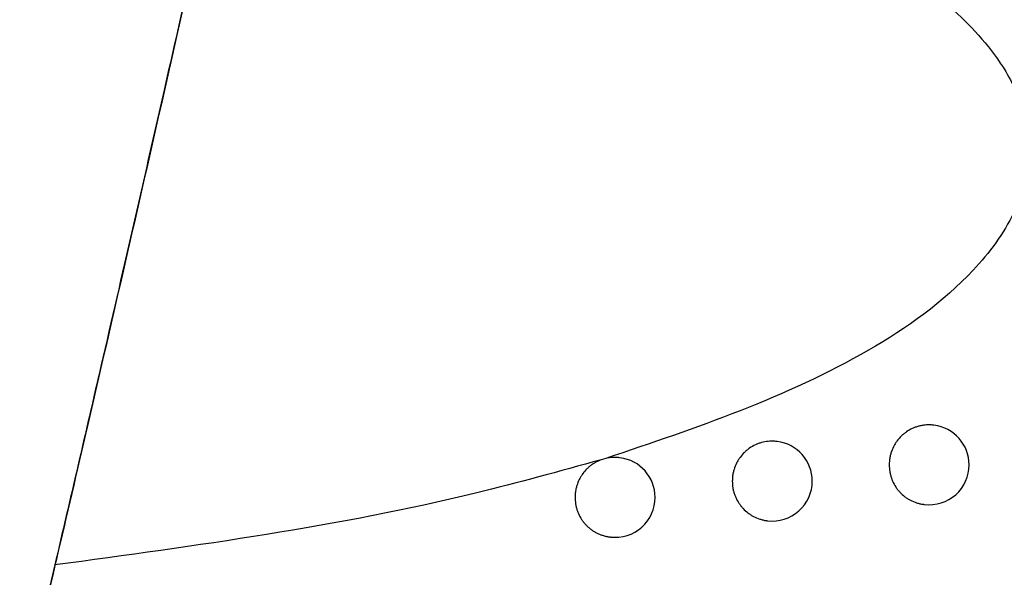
# Model space of a CAD drawing. Header units: millimetres. Extents: x -0.66 to 0.91, y -0.4 to 0.64.
# Tile 24 of 241: x -0.12635 to -0.11402, y 0.00877 to 0.01576. Entities that reach past the tile are written whole.
import ezdxf

# ---------------------------------------------------------------- set-up
doc = ezdxf.new("R2010")
doc.units = ezdxf.units.MM
doc.layers.add('FORMAT', color=7, linetype='Continuous')

msp = doc.modelspace()

# ---------------------------------------------------------------- linework, layer by layer
at = {"layer": 'FORMAT', "color": 7, "linetype": 'Continuous', "lineweight": 25}
for p, q in [((-0.114904, 0.01068), (-0.114912, 0.010681)), ((-0.116868, 0.010476), (-0.116875, 0.010477)), ((-0.119012, 0.010265), (-0.119073, 0.010247)), ((-0.118836, 0.010273), (-0.118843, 0.010274)), ((-0.11503, 0.009688), (-0.115023, 0.009687)), ((-0.116994, 0.009484), (-0.116987, 0.009483)), ((-0.118962, 0.009281), (-0.118955, 0.00928))]:
    msp.add_line(p, q, dxfattribs=at)
for centre, start, end in [((-0.114963, 0.010184), 0, 83.1656), ((-0.116927, 0.00998), 0, 83.1656), ((-0.118895, 0.009776), 0, 83.1656), ((-0.114963, 0.010184), 263.1656, 0), ((-0.116927, 0.00998), 263.1656, 0), ((-0.118895, 0.009776), 263.1656, 0)]:
    msp.add_arc(centre, 0.0005, start, end, dxfattribs=at)
for points, knots in [([(-0.12316, 0.021049), (-0.123186, 0.020934), (-0.123315, 0.020348), (-0.123677, 0.01871), (-0.124324, 0.015823), (-0.125155, 0.012172), (-0.125829, 0.009267), (-0.126215, 0.007621), (-0.126351, 0.007041), (-0.126378, 0.006927)], [0, 0, 0, 0, 0.029387, 0.149241, 0.379426, 0.613271, 0.849541, 0.970317, 1, 1, 1, 1]), ([(-0.123637, 0.018913), (-0.12367, 0.018769), (-0.123825, 0.018071), (-0.124124, 0.016734), (-0.124659, 0.014366), (-0.125288, 0.011615), (-0.125721, 0.00975), (-0.125912, 0.008929)], [0, 0, 0, 0, 0.047088, 0.22721, 0.407349, 0.739289, 1, 1, 1, 1]), ([(-0.123637, 0.018913), (-0.122481, 0.018728), (-0.120172, 0.018357), (-0.117124, 0.017405), (-0.114998, 0.0163), (-0.114034, 0.015243), (-0.113724, 0.014533), (-0.113697, 0.013903), (-0.113917, 0.01323), (-0.114548, 0.01239), (-0.116229, 0.011201), (-0.117882, 0.010645), (-0.119012, 0.010265)], [0, 0, 0, 0, 0.189196, 0.377754, 0.517788, 0.572093, 0.606257, 0.640677, 0.670884, 0.71836, 0.807606, 1, 1, 1, 1]), ([(-0.114912, 0.01068), (-0.114919, 0.010681), (-0.114939, 0.010685), (-0.114974, 0.010685), (-0.115016, 0.010683), (-0.115057, 0.010677), (-0.115098, 0.010668), (-0.115137, 0.010655), (-0.115189, 0.010634), (-0.115237, 0.010606), (-0.115282, 0.010572), (-0.115323, 0.010535), (-0.11536, 0.010492), (-0.115391, 0.010446), (-0.115418, 0.010396), (-0.115439, 0.010344), (-0.115454, 0.010286), (-0.115462, 0.010237), (-0.115463, 0.010202), (-0.115464, 0.010184)], [0, 0, 0, 0, 0.025184, 0.076055, 0.125146, 0.174578, 0.225086, 0.275964, 0.325054, 0.424903, 0.475781, 0.524863, 0.624696, 0.675567, 0.724639, 0.824453, 0.875313, 0.93731, 1, 1, 1, 1]), ([(-0.116876, 0.010476), (-0.116882, 0.010477), (-0.116903, 0.010481), (-0.116938, 0.010481), (-0.116994, 0.010478), (-0.117049, 0.010468), (-0.117102, 0.010451), (-0.117153, 0.01043), (-0.117202, 0.010402), (-0.117246, 0.010368), (-0.117288, 0.010331), (-0.117325, 0.010288), (-0.117356, 0.010242), (-0.117383, 0.010193), (-0.117404, 0.01014), (-0.117419, 0.010082), (-0.117427, 0.010033), (-0.117428, 0.009998), (-0.117429, 0.009981)], [0, 0, 0, 0, 0.025327, 0.076193, 0.125273, 0.225101, 0.275968, 0.325048, 0.424876, 0.475743, 0.524822, 0.624648, 0.675514, 0.724593, 0.824417, 0.875283, 0.937295, 1, 1, 1, 1]), ([(-0.119073, 0.010247), (-0.119595, 0.010102), (-0.12183, 0.009482), (-0.124141, 0.009169), (-0.125912, 0.008929)], [0, 0, 0, 0, 0.233558, 1, 1, 1, 1]), ([(-0.119073, 0.010247), (-0.119085, 0.010242), (-0.11911, 0.010231), (-0.119147, 0.010212), (-0.119182, 0.01019), (-0.119216, 0.010165), (-0.119257, 0.010128), (-0.119294, 0.010085), (-0.119325, 0.010039), (-0.119352, 0.009989), (-0.119373, 0.009937), (-0.119388, 0.009879), (-0.119396, 0.00983), (-0.119399, 0.009781), (-0.119396, 0.009722), (-0.119387, 0.009666), (-0.119371, 0.009612), (-0.119351, 0.00956), (-0.119324, 0.00951), (-0.119291, 0.009465), (-0.119263, 0.009433), (-0.119234, 0.009404), (-0.119201, 0.009377), (-0.119167, 0.009353), (-0.119131, 0.009332), (-0.119093, 0.009315), (-0.119053, 0.0093), (-0.119013, 0.009289), (-0.118982, 0.009283), (-0.118965, 0.009281), (-0.118962, 0.009281)], [0, 0, 0, 0, 0.030637, 0.061482, 0.09298, 0.124704, 0.155727, 0.218828, 0.250981, 0.282004, 0.345103, 0.377254, 0.416446, 0.456074, 0.487097, 0.550198, 0.58235, 0.613373, 0.676473, 0.708626, 0.73965, 0.77089, 0.802809, 0.834962, 0.865988, 0.897228, 0.929149, 0.961304, 0.992328, 1, 1, 1, 1]), ([(-0.118844, 0.010272), (-0.118851, 0.010274), (-0.118871, 0.010278), (-0.11891, 0.010278), (-0.11896, 0.010275), (-0.118994, 0.010268), (-0.119012, 0.010265)], [0, 0, 0, 0, 0.125203, 0.376266, 0.686355, 1, 1, 1, 1]), ([(-0.115464, 0.010184), (-0.115463, 0.01017), (-0.115463, 0.010143), (-0.115458, 0.010101), (-0.115449, 0.01006), (-0.115437, 0.010019), (-0.115417, 0.009967), (-0.11539, 0.009917), (-0.115357, 0.009872), (-0.115321, 0.00983), (-0.115279, 0.009792), (-0.115234, 0.00976), (-0.115186, 0.009733), (-0.115134, 0.009711), (-0.115081, 0.009697), (-0.11505, 0.00969), (-0.115033, 0.009689), (-0.11503, 0.009689)], [0, 0, 0, 0, 0.0570299, 0.1144557, 0.1731304, 0.2322367, 0.2892666, 0.4052638, 0.4643699, 0.5214022, 0.6374042, 0.6965124, 0.7535539, 0.8695742, 0.9286915, 0.9857461, 1, 1, 1, 1]), ([(-0.117429, 0.009981), (-0.117428, 0.009967), (-0.117428, 0.009939), (-0.117423, 0.009897), (-0.117414, 0.009856), (-0.117402, 0.009815), (-0.117381, 0.009763), (-0.117355, 0.009714), (-0.117322, 0.009668), (-0.117285, 0.009626), (-0.117244, 0.009588), (-0.117198, 0.009556), (-0.11715, 0.009529), (-0.117098, 0.009507), (-0.117045, 0.009493), (-0.117014, 0.009486), (-0.116997, 0.009485), (-0.116994, 0.009485)], [0, 0, 0, 0, 0.057044, 0.114483, 0.173172, 0.232292, 0.289336, 0.405361, 0.464482, 0.521525, 0.637549, 0.696669, 0.753711, 0.869735, 0.928854, 0.985898, 1, 1, 1, 1]), ([(-0.125912, 0.008929), (-0.126402, 0.006844), (-0.127373, 0.00271), (-0.128384, -0.001414), (-0.128885, -0.003458)], [0, 0, 0, 0, 0.504444, 1, 1, 1, 1])]:
    msp.add_open_spline(points, degree=3, knots=knots, dxfattribs=at)

doc.saveas('drawing.dxf')
